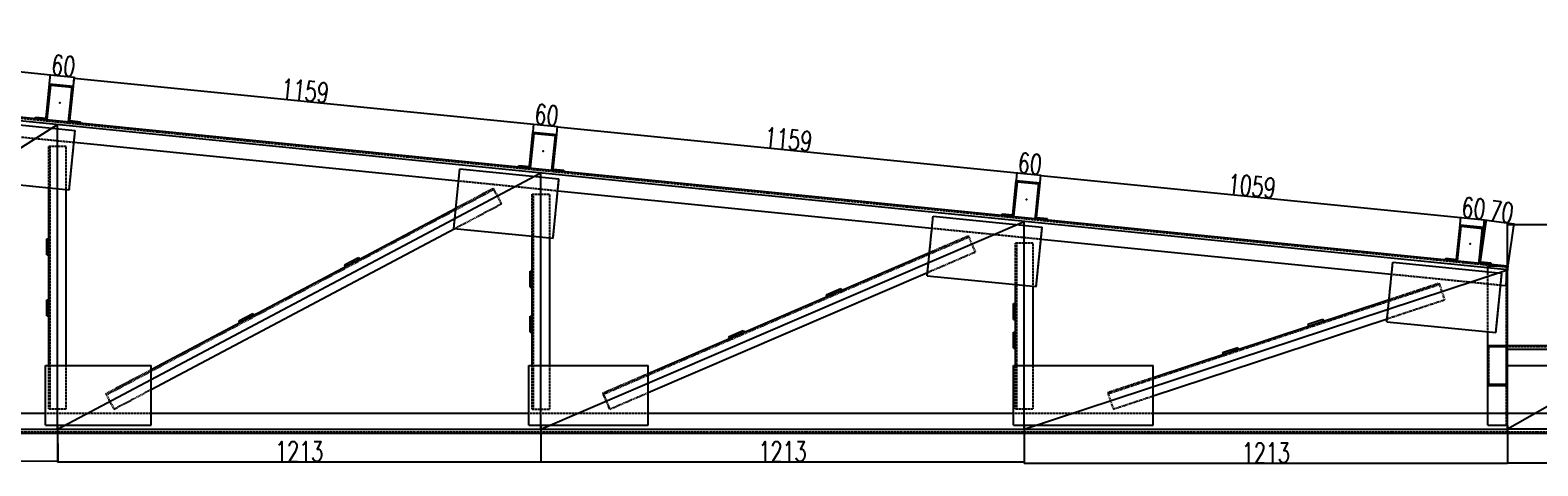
# Model space of a CAD drawing. Header units: feet. Extents: x -13577 to 173285, y -65833 to 34873.
# Tile 34 of 127: x -6780 to -2998, y -7914 to -6822. Entities that reach past the tile are written whole.
import ezdxf

# ---------------------------------------------------------------- set-up
doc = ezdxf.new("R2010")
doc.units = ezdxf.units.FT
doc.header["$LTSCALE"] = 10
doc.header["$MEASUREMENT"] = 0
doc.linetypes.add('HIDDEN', pattern=[0.375, 0.25, -0.125])
doc.layers.get('0').update_dxf_attribs({"linetype": 'CONTINUOUS'})
doc.layers.get('Defpoints').update_dxf_attribs({"linetype": 'CONTINUOUS'})
for name, color, linetype in [('FORIR', 4, 'CONTINUOUS'), ('G', 3, 'CONTINUOUS'), ('TR', 6, 'HIDDEN'), ('TXT1', 7, 'CONTINUOUS')]:
    doc.layers.add(name, color=color, linetype=linetype)
doc.styles.add('1', font='romans.shx', dxfattribs={"width": 0.7, "height": 50})
doc.dimstyles.get("Standard").update_dxf_attribs({"dimtxt": 50, "dimasz": 1, "dimexe": 1, "dimexo": 1, "dimgap": 1, "dimtad": 1, "dimdec": 0, "dimdsep": 46, "dimtxsty": '1', "dimblk": 'ARCHTICK', "dimcen": 3, "dimclrd": 1, "dimclre": 1, "dimclrt": 3, "dimadec": 0, "dimazin": 0, "dimtfac": 1, "dimtdec": 0, "dimtix": 1, "dimtmove": 0, "dimatfit": 3, "dimfxl": 0, "dimtolj": 1, "dimarcsym": 0})

# ---------------------------------------------------------------- blocks, each defined once
blk = doc.blocks.new('3D_INFOM')
blk.add_point((0, 0))
at = {"layer": 'FORIR', "flags": 1}
for tag, p in [('MARK', (7.55, -4.31)), ('NUM_DIS', (7.55, -11.68)), ('NOT_PEZ', (45.73, -11.68)), ('QTA_PEZ', (7.55, -18.55)), ('TIP_PEZ', (45.73, -18.55)), ('TRA_PEZ', (7.55, -26.33)), ('COS_PEZ', (45.73, -26.33)), ('DES_PEZ', (7.55, -33.75))]:
    blk.add_attdef(tag, p, '', height=5, dxfattribs=at)
blk = doc.blocks.new('_ArchTick')
at = {"color": 0, "linetype": 'ByBlock', "const_width": 0.15}
blk.add_lwpolyline([(-0.5, -0.5), (0.5, 0.5)], dxfattribs=at)
blk = doc.blocks.new('*D1348')
at = {"layer": 'Defpoints', "color": 0}
for p in [(-6731.2, -6956.1), (-6669.3, -6939.8), (-6671.5, -6962.1)]:
    blk.add_point(p, dxfattribs=at)
at = {"layer": 'TXT1', "color": 1, "lineweight": -2, "transparency": 16777216}
for p, q in [((-6731.1, -6955.1), (-6728.9, -6932.9)), ((-6729, -6933.9), (-6669.3, -6939.8)), ((-6671.4, -6961.1), (-6669.2, -6938.8))]:
    blk.add_line(p, q, dxfattribs=at)
for p, rotation in [((-6729, -6933.9), 174.2894133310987), ((-6669.3, -6939.8), 354.2894133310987)]:
    blk.add_blockref('_ArchTick', p, dxfattribs=dict(at, rotation=rotation))
at = {"layer": 'TXT1', "color": 3, "transparency": 16777216, "insert": (-6696.6, -6911), "char_height": 50, "attachment_point": 5, "rotation": 354.2894, "style": '1'}
blk.add_mtext('\\A1;60', dxfattribs=at)
blk = doc.blocks.new('*D1350')
at = {"layer": 'Defpoints', "color": 0}
for p in [(-5457, -7063.4), (-5518.7, -7077.4), (-5459, -7083.4)]:
    blk.add_point(p, dxfattribs=at)
at = {"layer": 'TXT1', "color": 1, "lineweight": -2, "transparency": 16777216}
for p, q in [((-5518.6, -7076.4), (-5516.6, -7056.4)), ((-5516.7, -7057.3), (-5457, -7063.4)), ((-5458.9, -7082.4), (-5456.9, -7062.4))]:
    blk.add_line(p, q, dxfattribs=at)
for p, rotation in [((-5516.7, -7057.3), 174.2420211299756), ((-5457, -7063.4), 354.2420211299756)]:
    blk.add_blockref('_ArchTick', p, dxfattribs=dict(at, rotation=rotation))
at = {"layer": 'TXT1', "color": 3, "transparency": 16777216, "insert": (-5484.3, -7034.5), "char_height": 50, "attachment_point": 5, "rotation": 354.242, "style": '1'}
blk.add_mtext('\\A1;60', dxfattribs=at)
blk = doc.blocks.new('*D1352')
at = {"layer": 'Defpoints', "color": 0}
for p in [(-4244.6, -7185.3), (-4306.2, -7198.7), (-4246.5, -7204.6)]:
    blk.add_point(p, dxfattribs=at)
at = {"layer": 'TXT1', "color": 1, "lineweight": -2, "transparency": 16777216}
for p, q in [((-4306.1, -7197.7), (-4304.2, -7178.3)), ((-4304.3, -7179.3), (-4244.6, -7185.3)), ((-4246.4, -7203.6), (-4244.5, -7184.3))]:
    blk.add_line(p, q, dxfattribs=at)
for p, rotation in [((-4304.3, -7179.3), 174.3368019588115), ((-4244.6, -7185.3), 354.3368019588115)]:
    blk.add_blockref('_ArchTick', p, dxfattribs=dict(at, rotation=rotation))
at = {"layer": 'TXT1', "color": 3, "transparency": 16777216, "insert": (-4271.9, -7156.4), "char_height": 50, "attachment_point": 5, "rotation": 354.3368, "style": '1'}
blk.add_mtext('\\A1;60', dxfattribs=at)
blk = doc.blocks.new('*D1354')
at = {"layer": 'Defpoints', "color": 0}
for p in [(-3131.7, -7297.2), (-3193.2, -7309.9), (-3133.5, -7315.9)]:
    blk.add_point(p, dxfattribs=at)
at = {"layer": 'TXT1', "color": 1, "lineweight": -2, "transparency": 16777216}
for p, q in [((-3193.1, -7308.9), (-3191.3, -7290.2)), ((-3191.4, -7291.2), (-3131.7, -7297.2)), ((-3133.4, -7314.9), (-3131.6, -7296.2))]:
    blk.add_line(p, q, dxfattribs=at)
for p, rotation in [((-3191.4, -7291.2), 174.2894133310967), ((-3131.7, -7297.2), 354.2894133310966)]:
    blk.add_blockref('_ArchTick', p, dxfattribs=dict(at, rotation=rotation))
at = {"layer": 'TXT1', "color": 3, "transparency": 16777216, "insert": (-3158.9, -7268.3), "char_height": 50, "attachment_point": 5, "rotation": 354.2894, "style": '1'}
blk.add_mtext('\\A1;60', dxfattribs=at)
blk = doc.blocks.new('*D1366')
at = {"layer": 'Defpoints', "color": 0}
for p in [(-6711.3, -7812.3), (-5498.8, -7812.3), (-5498.8, -7904.1)]:
    blk.add_point(p, dxfattribs=at)
at = {"layer": 'TXT1', "color": 1, "lineweight": -2, "transparency": 16777216}
for p, q in [((-6711.3, -7813.3), (-6711.3, -7905.1)), ((-5498.8, -7813.3), (-5498.8, -7905.1)), ((-6711.3, -7904.1), (-5498.8, -7904.1))]:
    blk.add_line(p, q, dxfattribs=at)
at = {"layer": 'TXT1', "color": 1, "lineweight": -2, "transparency": 16777216, "rotation": 180}
blk.add_blockref('_ArchTick', (-6711.3, -7904.1), dxfattribs=at)
at = {"layer": 'TXT1', "color": 1, "lineweight": -2, "transparency": 16777216}
blk.add_blockref('_ArchTick', (-5498.8, -7904.1), dxfattribs=at)
at = {"layer": 'TXT1', "color": 3, "transparency": 16777216, "insert": (-6105.1, -7878.1), "char_height": 50, "attachment_point": 5, "style": '1'}
blk.add_mtext('\\A1;1213', dxfattribs=at)
blk = doc.blocks.new('*D1367')
at = {"layer": 'Defpoints', "color": 0}
for p in [(-5498.8, -7812.3), (-4286.3, -7812.3), (-4286.3, -7904.3)]:
    blk.add_point(p, dxfattribs=at)
at = {"layer": 'TXT1', "color": 1, "lineweight": -2, "transparency": 16777216}
for p, q in [((-5498.8, -7813.3), (-5498.8, -7905.3)), ((-4286.3, -7813.3), (-4286.3, -7905.3)), ((-5498.8, -7904.3), (-4286.3, -7904.3))]:
    blk.add_line(p, q, dxfattribs=at)
at = {"layer": 'TXT1', "color": 1, "lineweight": -2, "transparency": 16777216, "rotation": 180}
blk.add_blockref('_ArchTick', (-5498.8, -7904.3), dxfattribs=at)
at = {"layer": 'TXT1', "color": 1, "lineweight": -2, "transparency": 16777216}
blk.add_blockref('_ArchTick', (-4286.3, -7904.3), dxfattribs=at)
at = {"layer": 'TXT1', "color": 3, "transparency": 16777216, "insert": (-4892.6, -7878.3), "char_height": 50, "attachment_point": 5, "style": '1'}
blk.add_mtext('\\A1;1213', dxfattribs=at)

msp = doc.modelspace()

# ---------------------------------------------------------------- linework, layer by layer
for p, q in [((-3073.8, -7422.3), (-7923.8, -6937.3)), ((-7923.8, -7822.3), (-6711.3, -7058.6)), ((-6711.3, -7822.3), (-6711.3, -7058.6)), ((-6711.3, -7822.3), (-5498.8, -7179.8)), ((-5498.8, -7822.3), (-5498.8, -7179.8)), ((-5498.8, -7822.3), (-4286.3, -7301.1)), ((-4286.3, -7822.3), (-4286.3, -7301.1)), ((-4286.3, -7822.3), (-3073.8, -7422.3)), ((-2723.8, -7622.3), (-3073.8, -7822.3)), ((-2373.8, -7622.3), (-3073.8, -7622.3)), ((-7923.8, -7822.3), (-3073.8, -7822.3)), ((-2373.8, -7822.3), (-3073.8, -7822.3))]:
    msp.add_line(p, q)
at = {"layer": 'G'}
for p, q in [((-7918.9, -6927.8), (-3073.8, -7412.3)), ((-6739.9, -7042.6), (-6731.2, -6956.1)), ((-6731.2, -6956.1), (-6671.5, -6962.1)), ((-6737.2, -7046), (-6728.5, -6959.4)), ((-6737.2, -7046), (-6728.5, -6959.5)), ((-6728.5, -6959.4), (-6674.9, -6964.8)), ((-6728.5, -6959.5), (-6728.5, -6959.4)), ((-6728.5, -6959.5), (-6674.9, -6964.9)), ((-6683.5, -7051.3), (-6674.9, -6964.8)), ((-6680.2, -7048.6), (-6671.5, -6962.1)), ((-6680.2, -7048.6), (-6671.5, -6962.1)), ((-6671.5, -6962.1), (-6671.5, -6962.1)), ((-6896, -7050.2), (-6667.1, -7073.1)), ((-6767, -7043), (-6766.7, -7040)), ((-6766.7, -7040), (-6739.9, -7042.6)), ((-6680.2, -7048.6), (-6653.4, -7051.3)), ((-6653.7, -7054.3), (-6653.4, -7051.3)), ((-6653.7, -7054.3), (-6653.4, -7051.3)), ((-6653.4, -7051.3), (-6653.4, -7051.3)), ((-6682, -7222.3), (-6667.1, -7073.1)), ((-6670.1, -7102.9), (-5705.2, -7199.4)), ((-5527.4, -7163.9), (-5518.7, -7077.4)), ((-5524.7, -7167.2), (-5516, -7080.7)), ((-5524.7, -7167.2), (-5516, -7080.7)), ((-5518.7, -7077.4), (-5459, -7083.3)), ((-5516, -7080.7), (-5516, -7080.7)), ((-5516, -7080.7), (-5462.4, -7086.1)), ((-5516, -7080.7), (-5462.4, -7086.1)), ((-5471, -7172.6), (-5462.4, -7086.1)), ((-5467.7, -7169.9), (-5459, -7083.3)), ((-5467.7, -7169.9), (-5459, -7083.4)), ((-5459, -7083.4), (-5459, -7083.3)), ((-5717.1, -7318.8), (-5702.2, -7169.6)), ((-5702.2, -7169.6), (-5453.5, -7194.4)), ((-5554.5, -7164.2), (-5554.2, -7161.2)), ((-5554.2, -7161.2), (-5527.4, -7163.9)), ((-5467.7, -7169.9), (-5440.9, -7172.5)), ((-5441.2, -7175.6), (-5440.9, -7172.5)), ((-5441.2, -7175.6), (-5440.9, -7172.6)), ((-5440.9, -7172.6), (-5440.9, -7172.5)), ((-6910.9, -7199.4), (-6682, -7222.3)), ((-6733.3, -7662.3), (-6733.3, -7217.2)), ((-6689.3, -7662.3), (-6689.3, -7221.6)), ((-5468.4, -7343.7), (-5453.5, -7194.4)), ((-4314.9, -7285.1), (-4306.2, -7198.6)), ((-4312.2, -7288.5), (-4303.5, -7201.9)), ((-4312.2, -7288.5), (-4303.5, -7202)), ((-4306.2, -7198.6), (-4246.5, -7204.6)), ((-4303.5, -7202), (-4303.5, -7201.9)), ((-4303.5, -7201.9), (-4249.9, -7207.3)), ((-4303.5, -7202), (-4249.9, -7207.4)), ((-4258.5, -7293.8), (-4249.9, -7207.3)), ((-4255.2, -7291.1), (-4246.5, -7204.6)), ((-4255.2, -7291.1), (-4246.5, -7204.6)), ((-4246.5, -7204.6), (-4246.5, -7204.6)), ((-5456.4, -7224.3), (-4517.9, -7318.1)), ((-6476.4, -7673), (-5712.1, -7267.9)), ((-4529.8, -7437.6), (-4514.9, -7288.3)), ((-4514.9, -7288.3), (-4241.2, -7315.7)), ((-4342, -7285.5), (-4341.7, -7282.5)), ((-4341.7, -7282.5), (-4314.9, -7285.1)), ((-4255.2, -7291.1), (-4228.4, -7293.8)), ((-4228.7, -7296.8), (-4228.4, -7293.8)), ((-4228.7, -7296.8), (-4228.4, -7293.8)), ((-4228.7, -7296.8), (-4228.4, -7293.8)), ((-4228.4, -7293.8), (-4228.4, -7293.8)), ((-6476.4, -7722.7), (-5714.6, -7319.1)), ((-5717.1, -7318.8), (-5468.4, -7343.7)), ((-4256.2, -7464.9), (-4241.2, -7315.7)), ((-3201.9, -7396.4), (-3193.2, -7309.9)), ((-3199.2, -7399.8), (-3190.5, -7313.2)), ((-3199.2, -7399.8), (-3190.5, -7313.3)), ((-3193.2, -7309.9), (-3133.5, -7315.9)), ((-3190.5, -7313.2), (-3136.9, -7318.6)), ((-3190.5, -7313.3), (-3190.5, -7313.2)), ((-3190.5, -7313.3), (-3136.9, -7318.7)), ((-3145.5, -7405.1), (-3136.9, -7318.6)), ((-3142.2, -7402.4), (-3133.5, -7315.9)), ((-3142.2, -7402.4), (-3133.5, -7315.9)), ((-3133.5, -7315.9), (-3133.5, -7315.9)), ((-6738.3, -7345.2), (-6733.3, -7345.2)), ((-6738.3, -7385.2), (-6738.3, -7345.2)), ((-5520.8, -7662.3), (-5520.8, -7338.4)), ((-5476.8, -7662.3), (-5476.8, -7342.8)), ((-4244.2, -7345.5), (-3364.7, -7433.5)), ((-6738.3, -7385.2), (-6733.3, -7385.2)), ((-5991.8, -7410.5), (-5956.5, -7391.8)), ((-5991.8, -7410.5), (-5989.5, -7415)), ((-5956.5, -7391.8), (-5954.2, -7396.2)), ((-5229.5, -7682.6), (-4524, -7379.3)), ((-3376.6, -7552.9), (-3361.7, -7403.6)), ((-3361.7, -7403.6), (-3088.1, -7431)), ((-3229, -7396.8), (-3228.7, -7393.8)), ((-3228.7, -7393.8), (-3201.9, -7396.4)), ((-3142.2, -7402.4), (-3115.4, -7405.1)), ((-3123.8, -7412.3), (-3073.8, -7412.3)), ((-3123.8, -7427.4), (-3123.8, -7412.3)), ((-3115.7, -7408.1), (-3115.4, -7405.1)), ((-3115.7, -7408.1), (-3115.4, -7405.1)), ((-3115.7, -7408.1), (-3115.4, -7405.1)), ((-3115.4, -7405.1), (-3115.4, -7405.1)), ((-3077.8, -7462.2), (-3072.8, -7412.4)), ((-3073.8, -7412.3), (-3073.8, -7412.3)), ((-3073.8, -7832.3), (-3073.8, -7412.3)), ((-3073.8, -7412.3), (-3072.8, -7412.4)), ((-5525.8, -7425.8), (-5520.8, -7425.8)), ((-5525.8, -7465.8), (-5525.8, -7425.8)), ((-5229.5, -7730.5), (-4529, -7429.4)), ((-4529.8, -7437.6), (-4256.2, -7464.9)), ((-3103, -7580.2), (-3088.1, -7431)), ((-3073.8, -7422.2), (-3073.2, -7415.4)), ((-5525.8, -7465.8), (-5520.8, -7465.8)), ((-4783.4, -7485.4), (-4746.7, -7469.6)), ((-4783.4, -7485.4), (-4781.5, -7490)), ((-4746.7, -7469.6), (-4744.7, -7474.2)), ((-4308.3, -7662.3), (-4308.3, -7459.7)), ((-4264.3, -7662.3), (-4264.3, -7464.1)), ((-3091.1, -7460.8), (-3077.8, -7462.2)), ((-6738.3, -7538.2), (-6738.3, -7498.2)), ((-6738.3, -7498.2), (-6733.3, -7498.2)), ((-4313.3, -7546.9), (-4313.3, -7506.9)), ((-4313.3, -7506.9), (-4308.3, -7506.9)), ((-3963.2, -7692.6), (-3371.1, -7497.2)), ((-6738.3, -7538.2), (-6733.3, -7538.2)), ((-6256.9, -7551), (-6221.6, -7532.3)), ((-6256.9, -7551), (-6254.6, -7555.4)), ((-6221.6, -7532.3), (-6219.2, -7536.7)), ((-5525.8, -7538.8), (-5520.8, -7538.8)), ((-5525.8, -7578.8), (-5525.8, -7538.8)), ((-4313.3, -7546.9), (-4308.3, -7546.9)), ((-3963.2, -7738.9), (-3375.9, -7545.2)), ((-3575.2, -7559.3), (-3537.2, -7546.8)), ((-3575.2, -7559.3), (-3573.6, -7564.1)), ((-3537.2, -7546.8), (-3535.7, -7551.5)), ((-3376.6, -7552.9), (-3103, -7580.2)), ((-5525.8, -7578.8), (-5520.8, -7578.8)), ((-5027.8, -7590.5), (-4991.1, -7574.7)), ((-5027.8, -7590.5), (-5025.8, -7595.1)), ((-4991.1, -7574.7), (-4989.1, -7579.3)), ((-4313.3, -7578.9), (-4308.3, -7578.9)), ((-4313.3, -7618.9), (-4313.3, -7578.9)), ((-3123.8, -7812.3), (-3123.8, -7578.1)), ((-4313.3, -7618.9), (-4308.3, -7618.9)), ((-3788.9, -7629.8), (-3750.9, -7617.3)), ((-3788.9, -7629.8), (-3787.3, -7634.6)), ((-3750.9, -7617.3), (-3749.3, -7622)), ((-3123.8, -7612.4), (-3123.8, -7612.3)), ((-3123.8, -7612.3), (-2373.8, -7612.3)), ((-3123.8, -7624.3), (-3121.2, -7624.3)), ((-3121.2, -7624.3), (-3121.2, -7614.9)), ((-3121.2, -7614.9), (-3076.5, -7614.9)), ((-3076.5, -7709.6), (-3076.5, -7614.9)), ((-6741.4, -7812.3), (-6741.4, -7662.3)), ((-6741.4, -7662.3), (-6476.4, -7662.3)), ((-6476.4, -7812.3), (-6476.4, -7662.3)), ((-5529.5, -7812.3), (-5529.5, -7662.3)), ((-5529.5, -7662.3), (-5229.5, -7662.3)), ((-5229.5, -7812.3), (-5229.5, -7662.3)), ((-4313.2, -7812.3), (-4313.2, -7662.3)), ((-4313.2, -7662.3), (-3963.2, -7662.3)), ((-3963.2, -7812.3), (-3963.2, -7662.3)), ((-3073.8, -7662.3), (-2946.8, -7662.3)), ((-3123.8, -7700.3), (-3121.2, -7700.3)), ((-3123.8, -7712.4), (-3123.8, -7712.3)), ((-3123.8, -7712.3), (-3073.8, -7712.3)), ((-3123.8, -7712.4), (-3123.8, -7712.4)), ((-3121.2, -7709.6), (-3121.2, -7700.3)), ((-3121.2, -7709.6), (-3076.5, -7709.6)), ((-7712.9, -7782.3), (-6741.4, -7782.3)), ((-6476.4, -7782.3), (-5529.5, -7782.3)), ((-5229.5, -7782.3), (-4313.2, -7782.3)), ((-3963.2, -7782.3), (-2750.8, -7782.3)), ((-6741.4, -7812.3), (-6476.4, -7812.3)), ((-5529.5, -7812.3), (-5229.5, -7812.3)), ((-4313.2, -7812.3), (-3963.2, -7812.3)), ((-3123.8, -7812.3), (-3073.8, -7812.3)), ((-12773.8, -7832.3), (-2373.8, -7832.3))]:
    msp.add_line(p, q, dxfattribs=at)
at = {"layer": 'TR'}
for p, q in [((-7919.2, -6930.8), (-3073.2, -7415.4)), ((-6739.9, -7042.7), (-6731.2, -6956.2)), ((-6731.2, -6956.2), (-6731.2, -6956.1)), ((-6683.5, -7051.4), (-6674.9, -6964.9)), ((-6674.9, -6964.9), (-6674.9, -6964.8)), ((-6674.9, -6964.9), (-6674.9, -6964.9)), ((-6671.5, -6962.1), (-6671.5, -6962.1)), ((-6767, -7043), (-6766.7, -7040)), ((-6767, -7043), (-6737.2, -7046)), ((-6767, -7043), (-6767, -7043)), ((-6766.7, -7040), (-6766.7, -7040)), ((-6739.9, -7042.7), (-6739.9, -7042.6)), ((-6739.9, -7042.7), (-6739.9, -7042.6)), ((-6737.2, -7046), (-6737.2, -7046)), ((-6737.2, -7046), (-6737.2, -7046)), ((-6683.5, -7051.4), (-6683.5, -7051.3)), ((-6683.5, -7051.4), (-6653.7, -7054.4)), ((-6680.2, -7048.7), (-6680.2, -7048.6)), ((-6680.2, -7048.7), (-6680.2, -7048.6)), ((-6653.7, -7054.4), (-6653.7, -7054.3)), ((-6653.7, -7054.4), (-6653.7, -7054.3)), ((-6653.4, -7051.3), (-6653.4, -7051.3)), ((-6898.9, -7080), (-6670.1, -7102.9)), ((-6682, -7222.3), (-6670.1, -7102.9)), ((-6670.1, -7102.9), (-6667.1, -7073.1)), ((-5527.4, -7163.9), (-5518.7, -7077.4)), ((-5518.7, -7077.4), (-5518.7, -7077.4)), ((-5462.4, -7086.1), (-5462.4, -7086.1)), ((-5462.4, -7086.1), (-5462.4, -7086.1)), ((-5459, -7083.4), (-5459, -7083.3)), ((-6733.3, -7112.2), (-6689.3, -7112.2)), ((-6733.3, -7217.2), (-6733.3, -7112.2)), ((-6730.1, -7771.2), (-6730.1, -7112.2)), ((-6689.3, -7221.6), (-6689.3, -7112.2)), ((-5705.2, -7199.4), (-5702.2, -7169.6)), ((-5554.5, -7164.2), (-5554.2, -7161.2)), ((-5554.5, -7164.3), (-5554.2, -7161.3)), ((-5554.5, -7164.3), (-5554.5, -7164.2)), ((-5554.5, -7164.3), (-5524.7, -7167.3)), ((-5554.2, -7161.3), (-5554.2, -7161.2)), ((-5527.4, -7163.9), (-5527.4, -7163.9)), ((-5527.4, -7163.9), (-5527.4, -7163.9)), ((-5524.7, -7167.3), (-5524.7, -7167.2)), ((-5524.7, -7167.3), (-5524.7, -7167.2)), ((-5471, -7172.6), (-5441.2, -7175.6)), ((-5471, -7172.6), (-5471, -7172.6)), ((-5471, -7172.6), (-5471, -7172.6)), ((-5467.7, -7169.9), (-5467.7, -7169.9)), ((-5467.7, -7169.9), (-5467.7, -7169.9)), ((-5441.2, -7175.6), (-5441.2, -7175.6)), ((-5441.2, -7175.6), (-5441.2, -7175.6)), ((-5440.9, -7172.6), (-5440.9, -7172.5)), ((-6588.9, -7736.2), (-5616.9, -7221.1)), ((-5712.1, -7267.9), (-5618.4, -7218.3)), ((-5705.2, -7199.4), (-5456.4, -7224.3)), ((-5618.4, -7218.3), (-5616.9, -7221.1)), ((-5618.4, -7218.3), (-5597.8, -7257.2)), ((-5456.4, -7224.3), (-5453.5, -7194.4)), ((-4314.9, -7285.2), (-4306.2, -7198.7)), ((-4306.2, -7198.7), (-4306.2, -7198.6)), ((-4258.5, -7293.9), (-4249.9, -7207.4)), ((-4249.9, -7207.4), (-4249.9, -7207.3)), ((-4249.9, -7207.4), (-4249.9, -7207.4)), ((-4246.5, -7204.6), (-4246.5, -7204.6)), ((-5714.6, -7319.1), (-5597.8, -7257.2)), ((-5520.8, -7338.4), (-5520.8, -7232.8)), ((-5520.8, -7232.8), (-5476.8, -7232.8)), ((-5517.6, -7771.8), (-5517.6, -7232.8)), ((-5476.8, -7342.8), (-5476.8, -7232.8)), ((-5468.4, -7343.7), (-5456.4, -7224.3)), ((-5717.1, -7318.8), (-5712.4, -7271.8)), ((-5712.4, -7271.8), (-5712.1, -7267.9)), ((-4517.9, -7318.1), (-4514.9, -7288.3)), ((-4342, -7285.5), (-4341.7, -7282.5)), ((-4342, -7285.5), (-4342, -7285.5)), ((-4342, -7285.5), (-4312.2, -7288.5)), ((-4342, -7285.5), (-4342, -7285.5)), ((-4341.7, -7282.5), (-4341.7, -7282.5)), ((-4314.9, -7285.2), (-4314.9, -7285.1)), ((-4314.9, -7285.2), (-4314.9, -7285.1)), ((-4312.2, -7288.5), (-4312.2, -7288.5)), ((-4312.2, -7288.5), (-4312.2, -7288.5)), ((-4258.5, -7293.9), (-4258.5, -7293.8)), ((-4258.5, -7293.9), (-4228.7, -7296.9)), ((-4255.2, -7291.2), (-4255.2, -7291.1)), ((-4255.2, -7291.2), (-4255.2, -7291.1)), ((-4228.7, -7296.9), (-4228.7, -7296.8)), ((-4228.7, -7296.9), (-4228.7, -7296.8)), ((-4228.4, -7293.8), (-4228.4, -7293.8)), ((-4524, -7379.3), (-4517.9, -7318.1)), ((-4517.9, -7318.1), (-4244.2, -7345.5)), ((-4244.2, -7345.5), (-4241.2, -7315.7)), ((-3193.2, -7310), (-3193.2, -7309.9)), ((-3145.5, -7405.2), (-3136.9, -7318.7)), ((-3136.9, -7318.7), (-3136.9, -7318.6)), ((-3136.9, -7318.7), (-3136.9, -7318.7)), ((-3133.5, -7315.9), (-3133.5, -7315.9)), ((-5342.5, -7734.7), (-4425.6, -7340.5)), ((-4524, -7379.3), (-4426.9, -7337.6)), ((-4426.9, -7337.6), (-4425.6, -7340.5)), ((-4426.9, -7337.6), (-4409.5, -7378)), ((-4308.3, -7459.7), (-4308.3, -7354.9)), ((-4308.3, -7354.9), (-4264.3, -7354.9)), ((-4305.1, -7770.9), (-4305.1, -7354.9)), ((-4264.3, -7464.1), (-4264.3, -7354.9)), ((-4256.2, -7464.9), (-4244.2, -7345.5)), ((-4529, -7429.4), (-4409.5, -7378)), ((-4529, -7429.4), (-4524.3, -7382.9)), ((-4524.3, -7382.9), (-4524, -7379.3)), ((-3364.7, -7433.5), (-3361.7, -7403.6)), ((-3229, -7396.8), (-3228.7, -7393.8)), ((-3229, -7396.8), (-3228.7, -7393.8)), ((-3229, -7396.8), (-3199.2, -7399.8)), ((-3229, -7396.8), (-3229, -7396.8)), ((-3228.7, -7393.8), (-3228.7, -7393.8)), ((-3201.9, -7396.5), (-3201.9, -7396.4)), ((-3201.9, -7396.5), (-3201.9, -7396.4)), ((-3201.9, -7396.5), (-3201.9, -7396.4)), ((-3199.2, -7399.8), (-3199.2, -7399.8)), ((-3199.2, -7399.8), (-3199.2, -7399.8)), ((-3145.5, -7405.2), (-3145.5, -7405.1)), ((-3145.5, -7405.2), (-3115.7, -7408.2)), ((-3142.2, -7402.5), (-3142.2, -7402.4)), ((-3142.2, -7402.5), (-3142.2, -7402.4)), ((-3115.7, -7408.2), (-3115.7, -7408.1)), ((-3115.7, -7408.2), (-3115.7, -7408.1)), ((-3115.4, -7405.1), (-3115.4, -7405.1)), ((-3076.9, -7812.3), (-3076.9, -7412.3)), ((-3073.8, -7412.3), (-3073.8, -7412.3)), ((-4529.8, -7437.6), (-4529, -7429.4)), ((-3371.1, -7497.2), (-3364.7, -7433.5)), ((-3364.7, -7433.5), (-3091.1, -7460.8)), ((-3123.8, -7578.1), (-3123.8, -7427.4)), ((-3091.1, -7460.8), (-3088.1, -7431)), ((-3077.8, -7462.2), (-3073.2, -7415.4)), ((-4761.2, -7481.3), (-4744.7, -7474.2)), ((-4076, -7733.1), (-3245, -7459)), ((-3371.1, -7497.2), (-3246, -7456)), ((-3246, -7456), (-3232.2, -7497.8)), ((-3103, -7580.2), (-3091.1, -7460.8)), ((-3375.9, -7545.2), (-3232.2, -7497.8)), ((-3375.9, -7545.2), (-3371.4, -7500.7)), ((-3371.4, -7500.7), (-3371.1, -7497.2)), ((-3376.6, -7552.9), (-3375.9, -7545.2)), ((-4991.1, -7574.7), (-4989.1, -7579.3)), ((-3123.8, -7612.4), (-3073.8, -7612.4)), ((-3121.2, -7615), (-3121.2, -7614.9)), ((-3121.2, -7615), (-3076.5, -7615)), ((-3121.2, -7700.3), (-3121.2, -7624.3)), ((-3076.5, -7615), (-3076.5, -7614.9)), ((-3076.5, -7624.3), (-3073.8, -7624.3)), ((-3076.5, -7624.4), (-3076.5, -7624.3)), ((-3076.5, -7624.4), (-3073.8, -7624.4)), ((-3073.8, -7612.4), (-3073.8, -7612.3)), ((-3073.8, -7615.3), (-2373.8, -7615.3)), ((-3073.8, -7624.4), (-3073.8, -7624.3)), ((-6733.3, -7771.2), (-6733.3, -7662.3)), ((-6689.3, -7771.2), (-6689.3, -7662.3)), ((-6590.4, -7733.3), (-6476.4, -7673)), ((-5520.8, -7771.8), (-5520.8, -7662.3)), ((-5476.8, -7771.8), (-5476.8, -7662.3)), ((-4308.3, -7770.9), (-4308.3, -7662.3)), ((-4264.3, -7770.9), (-4264.3, -7662.3)), ((-5343.7, -7731.7), (-5229.5, -7682.6)), ((-4077, -7730.1), (-3963.2, -7692.6)), ((-3123.8, -7712.4), (-3073.8, -7712.4)), ((-3121.2, -7709.7), (-3121.2, -7709.6)), ((-3121.2, -7709.7), (-3121.2, -7709.6)), ((-3121.2, -7709.7), (-3076.5, -7709.7)), ((-3076.5, -7700.3), (-3073.8, -7700.3)), ((-3076.5, -7700.4), (-3076.5, -7700.3)), ((-3076.5, -7700.4), (-3073.8, -7700.4)), ((-3076.5, -7709.7), (-3076.5, -7709.6)), ((-3076.5, -7709.7), (-3076.5, -7709.6)), ((-3073.8, -7700.4), (-3073.8, -7700.3)), ((-3073.8, -7712.4), (-3073.8, -7712.3)), ((-6590.4, -7733.3), (-6588.9, -7736.2)), ((-6590.4, -7733.3), (-6569.8, -7772.2)), ((-6569.8, -7772.2), (-6476.4, -7722.7)), ((-5343.7, -7731.7), (-5326.3, -7772.1)), ((-5342.5, -7734.7), (-5326.3, -7772.1)), ((-5326.3, -7772.1), (-5229.5, -7730.5)), ((-4077, -7730.1), (-4063.2, -7771.9)), ((-4063.2, -7771.9), (-3963.2, -7738.9)), ((-6741.4, -7782.3), (-6476.4, -7782.3)), ((-6733.3, -7771.2), (-6689.3, -7771.2)), ((-5529.5, -7782.3), (-5229.5, -7782.3)), ((-5520.8, -7771.8), (-5476.8, -7771.8)), ((-4313.2, -7782.3), (-3963.2, -7782.3)), ((-4308.3, -7770.9), (-4264.3, -7770.9)), ((-12773.8, -7829.3), (-2373.8, -7829.3))]:
    msp.add_line(p, q, dxfattribs=at)

# ---------------------------------------------------------------- block references
at = {"xscale": 10, "yscale": 10, "zscale": 10}
for p in [(-6705.9, -7003.9), (-6705.9, -7003.9), (-5493.4, -7125.1), (-5493.4, -7125.1), (-4280.9, -7246.4), (-4280.9, -7246.4), (-3167.9, -7357.7), (-3167.9, -7357.7), (-3122.5, -7662.3), (-3075.2, -7662.3)]:
    msp.add_blockref('3D_INFOM', p, dxfattribs=at)

# ---------------------------------------------------------------- dimensions: what is measured, and where the dimension line sits
at = {"layer": 'TXT1'}
for p1, p2, distance in [((-7685, -6860.8), (-6731.2, -6956.1), 22.6), ((-6671.5, -6962.1), (-5518.7, -7077.4), 20.3), ((-5459, -7083.4), (-4306.2, -7198.7), 19.7), ((-4246.5, -7204.6), (-3193.2, -7309.9), 18.8), ((-3142.2, -7402.4), (-3072.8, -7412.4), 105.7), ((-3073.8, -7612.3), (-2423.8, -7612.4), 303.5), ((-7923.8, -7822.3), (-6711.3, -7812.3), -89.2)]:
    msp.add_aligned_dim(p1=p1, p2=p2, distance=distance, dimstyle='Standard', override={"dimtxt": 3}, dxfattribs=at).render()
for p1, p2, distance, picture, middle in [((-6731.2, -6956.1), (-6671.5, -6962.1), 22.4, '*D1348', (-6696.6, -6911)), ((-5518.7, -7077.4), (-5459, -7083.4), 20.1, '*D1350', (-5484.3, -7034.5)), ((-4306.2, -7198.7), (-4246.5, -7204.6), 19.4, '*D1352', (-4271.9, -7156.4)), ((-3193.2, -7309.9), (-3133.5, -7315.9), 18.8, '*D1354', (-3158.9, -7268.3))]:
    dim = msp.add_aligned_dim(p1=p1, p2=p2, distance=distance, dimstyle='Standard', override={"dimtxt": 3}, dxfattribs=at)
    dim.commit()
    dim.dimension.update_dxf_attribs({"geometry": picture, "text_midpoint": middle})
for base, p1, p2, picture, middle in [((-5498.8444387, -7904.1375567), (-6711.3444387, -7812.3492303), (-5498.8444387, -7812.3492303), '*D1366', (-6105.0944387, -7878.1375567)), ((-4286.3444387, -7904.2627177), (-5498.8444387, -7812.3492303), (-4286.3444387, -7812.3492303), '*D1367', (-4892.5944387, -7878.2627177))]:
    dim = msp.add_linear_dim(base=base, p1=p1, p2=p2, dimstyle='Standard', override={"dimtxt": 3}, dxfattribs=at)
    dim.commit()
    dim.dimension.update_dxf_attribs({"geometry": picture, "text_midpoint": middle})
for base, p1, p2 in [((-3073.8334, -7907.3774), (-4286.3444, -7812.3492), (-3073.8334, -7812.3492)), ((-2373.8, -7906.9), (-3073.8, -7822.3), (-2373.8, -7822.3))]:
    msp.add_linear_dim(base=base, p1=p1, p2=p2, dimstyle='Standard', override={"dimtxt": 3}, dxfattribs=at).render()

doc.saveas('drawing.dxf')
